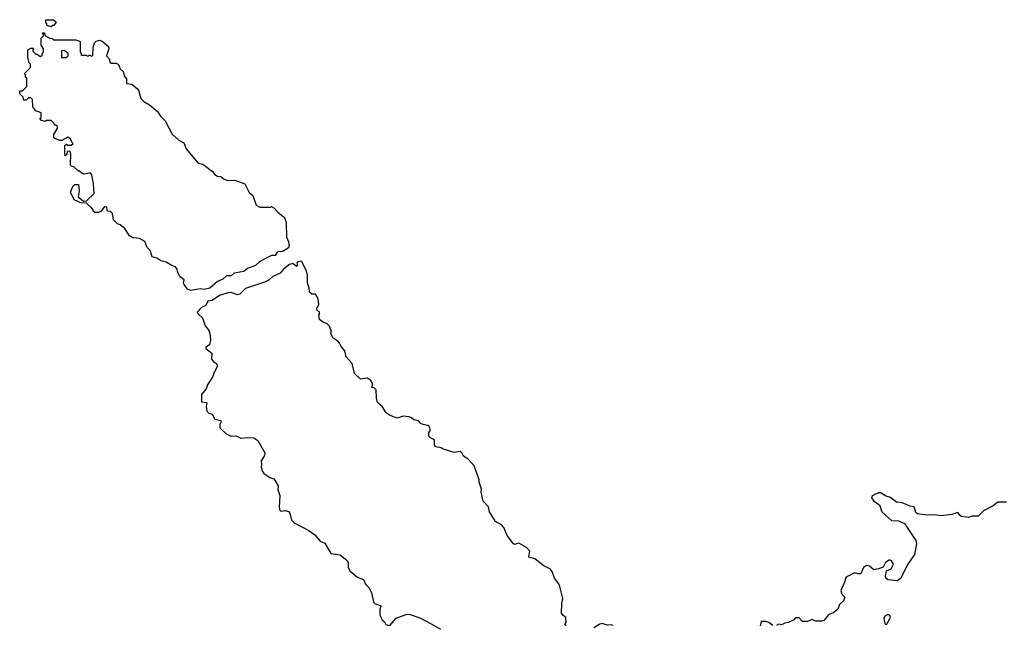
# Model space of a CAD drawing. Extents: x 1862350 to 2057294, y 212041 to 437318.
# Tile 234 of 256: x 2008860 to 2017167, y 343948 to 349060. Entities that reach past the tile are written whole.
import ezdxf

# ---------------------------------------------------------------- set-up
doc = ezdxf.new("R2010")
doc.units = 0

msp = doc.modelspace()

# ---------------------------------------------------------------- linework, layer by layer
at = {"layer": '0CON10XD'}
for points in [[(2009125, 349000), (2009091.7, 349011.7), (2009090, 349025), (2009080, 349035), (2009081.7, 349058.3), (2009145, 349060), (2009168.3, 349038.3), (2009148.3, 349011.7), (2009135, 349010), (2009125, 349000)], [(2010305, 346774.5), (2010276.2, 346785), (2010246.7, 346825), (2010242.5, 346835), (2010246.7, 346865), (2010211.7, 346891.7), (2010193.3, 346925), (2010187.5, 346955), (2010175, 346972.5), (2010143.9, 346983.9), (2010095, 347013.3), (2010050, 347025), (2010016, 347046), (2009978.3, 347058.3), (2009960.7, 347110.7), (2009935.9, 347135.9), (2009916.4, 347186.4), (2009872, 347212), (2009815, 347219.2), (2009785, 347236), (2009746.9, 347296.9), (2009708.3, 347328.3), (2009685, 347336.7), (2009651.2, 347371.2), (2009644, 347424), (2009625, 347440), (2009600, 347445), (2009595, 347477.5), (2009575, 347482.5), (2009547, 347443), (2009525, 347432.5), (2009495, 347432.5), (2009480, 347445), (2009480, 347455), (2009468.3, 347468.3), (2009425, 347510), (2009375, 347513.3), (2009320.7, 347540.7), (2009290, 347605), (2009311.7, 347658.3), (2009325, 347670), (2009355, 347670), (2009362.5, 347615), (2009352.5, 347565), (2009398.3, 347528.3), (2009425, 347530), (2009487, 347593), (2009482.5, 347675), (2009469.3, 347749.3), (2009457, 347767), (2009435, 347762.5), (2009405, 347756.7), (2009385, 347763.3), (2009365, 347780), (2009355, 347780), (2009317, 347817), (2009293.6, 347823.6), (2009287.5, 347835), (2009292.5, 347925), (2009285, 347950), (2009261.7, 347948.3), (2009257, 347923), (2009245, 347910), (2009240, 347935), (2009241.7, 347998.3), (2009255, 348010), (2009265, 348000), (2009295, 348000), (2009310, 348015), (2009300, 348025), (2009290, 348055), (2009265, 348067.5), (2009215, 348040), (2009195, 348040), (2009157, 348057), (2009148.3, 348068.3), (2009148.3, 348091.7), (2009180, 348145), (2009178.3, 348158.3), (2009165, 348170), (2009155, 348170), (2009150, 348185), (2009125, 348210), (2009085, 348210), (2009075, 348200), (2009045, 348210), (2009030, 348225), (2009040, 348235), (2009040, 348275), (2008995, 348290), (2008970, 348325), (2008967.5, 348387.5), (2008955, 348400), (2008935, 348400), (2008915, 348380), (2008895, 348380), (2008890, 348405), (2008860, 348435), (2008861.7, 348458.3), (2008885, 348460), (2008920, 348495), (2008920, 348565), (2008910, 348575), (2008910, 348595), (2008900, 348605), (2008950, 348655), (2008950, 348685), (2008940, 348695), (2008930, 348745), (2008930, 348805), (2008955, 348820), (2008975, 348820), (2008980, 348815), (2008970, 348805), (2008970, 348795), (2008995, 348770), (2009005, 348770), (2009035, 348750), (2009048.3, 348761.7), (2009050, 348775), (2009060, 348785), (2009060, 348815), (2009040, 348845), (2009040, 348905), (2009060, 348925), (2009060, 348935), (2009050, 348945), (2009055, 348950), (2009068.3, 348948.3), (2009070, 348935), (2009081.7, 348921.7), (2009113, 348903), (2009135, 348900), (2009145, 348890), (2009335, 348890), (2009365, 348880), (2009370, 348875), (2009370, 348785), (2009380, 348775), (2009380, 348760), (2009425, 348760), (2009435, 348750), (2009445, 348760), (2009455, 348760), (2009465, 348750), (2009478.3, 348761.7), (2009480, 348825), (2009490, 348865), (2009505, 348880), (2009535, 348887.5), (2009555, 348878.8), (2009610, 348835), (2009613.3, 348815), (2009592.5, 348755), (2009617, 348727), (2009620, 348700), (2009635, 348692), (2009675, 348692.5), (2009693, 348683), (2009706.7, 348645), (2009733.6, 348623.6), (2009742.5, 348585), (2009761.7, 348561.7), (2009761.7, 348521.7), (2009805, 348516.7), (2009855, 348476.7), (2009863.3, 348465), (2009882.5, 348395), (2009908, 348368), (2009955, 348340), (2010022.5, 348285), (2010047, 348247), (2010087.5, 348205), (2010147.5, 348095), (2010203.6, 348043.6), (2010245, 348020), (2010265, 347970), (2010365, 347850), (2010405, 347840), (2010487.7, 347777.7), (2010505, 347752.5), (2010528.3, 347738.3), (2010556.7, 347736.7), (2010585, 347712.5), (2010615, 347703.8), (2010675, 347706.7), (2010760, 347675), (2010795, 347602.5), (2010827.5, 347575), (2010854.1, 347494.1), (2010885, 347477.5), (2010975, 347477.5), (2010985, 347482.5), (2011005, 347472.5), (2011037.5, 347435), (2011095, 347390), (2011108.8, 347348.8), (2011111.2, 347225), (2011128.8, 347185), (2011133.8, 347155), (2011126.7, 347135), (2011083.8, 347105), (2011065, 347100), (2011045, 347103.3), (2011031.4, 347098.6), (2011015, 347070.8), (2010985, 347069.2), (2010934.4, 347045.6), (2010882.7, 347017.3), (2010848, 346985), (2010780.7, 346959.3), (2010750, 346935), (2010669.1, 346920.9), (2010645, 346898.6), (2010605, 346898.6), (2010575, 346868.9), (2010529.1, 346850.9), (2010465, 346794.1), (2010415, 346783.5), (2010385, 346787.1), (2010305, 346774.5)], [(2009255, 348740), (2009270, 348755), (2009270, 348775), (2009235, 348800), (2009211.7, 348798.3), (2009211.7, 348741.7), (2009255, 348740)], [(2013470, 343945), (2013460, 343955), (2013470, 343975), (2013467.5, 344015), (2013443.6, 344033.6), (2013431.7, 344051.7), (2013433, 344133), (2013443.3, 344175), (2013418, 344275), (2013408.8, 344298.8), (2013372.5, 344345), (2013351.7, 344401.7), (2013336.1, 344426.1), (2013285, 344447.5), (2013205, 344510), (2013155, 344523.3), (2013162.5, 344575), (2013136.1, 344606.1), (2013071.7, 344641.7), (2013035, 344631.2), (2013025, 344636.7), (2012973.8, 344705), (2012944, 344775), (2012925, 344796.2), (2012873.3, 344825), (2012823.8, 344905), (2012815, 344947.5), (2012770, 344995), (2012753.9, 345073.9), (2012756.2, 345096.2), (2012737.5, 345155), (2012737, 345177), (2012693.3, 345295), (2012642.1, 345352.1), (2012604.5, 345374.5), (2012588.8, 345405), (2012575, 345416.2), (2012525, 345407.5), (2012428.3, 345438.3), (2012417, 345447), (2012370, 345455), (2012358.3, 345468.3), (2012360, 345515), (2012325, 345530), (2012312.5, 345545), (2012312.5, 345575), (2012321.7, 345588.3), (2012322.5, 345605), (2012316.7, 345625), (2012302.5, 345635), (2012265, 345642.5), (2012245, 345652.5), (2012223.6, 345673.6), (2012185, 345683.3), (2012165, 345700), (2012146.4, 345706.4), (2012095, 345712.5), (2012045, 345696.7), (2011985, 345720), (2011952.3, 345742.3), (2011916.7, 345795), (2011879.3, 345829.3), (2011870, 345865), (2011866.7, 345936.7), (2011851.7, 345951.7), (2011830, 345955), (2011840, 345985), (2011822.5, 346015), (2011795, 346033.3), (2011735, 346026.7), (2011684.1, 346074.1), (2011665, 346157.5), (2011613, 346213), (2011603.3, 346265), (2011571.7, 346301.7), (2011558.3, 346328.3), (2011545, 346346.7), (2011502.5, 346375), (2011487.5, 346405), (2011486.7, 346435), (2011473, 346473), (2011455, 346492.5), (2011415, 346510), (2011389.3, 346529.3), (2011382.5, 346565), (2011390, 346575), (2011390, 346595), (2011370, 346605), (2011367.5, 346625), (2011382.5, 346655), (2011376.7, 346705), (2011355, 346742.5), (2011325, 346742.5), (2011305, 346760), (2011302.5, 346795), (2011287.5, 346835), (2011288.8, 346905), (2011276.2, 346945), (2011240, 347015), (2011231.2, 347021.2), (2011206.7, 347015), (2011196.7, 347005), (2011203.3, 346985), (2011195, 346976.7), (2011165, 347001.4), (2011135, 346992.7), (2011085, 346953.1), (2011058.8, 346921.2), (2010995, 346891.8), (2010965, 346865.5), (2010925, 346843.3), (2010765, 346791.4), (2010718.2, 346741.8), (2010695, 346738.1), (2010647.1, 346757.1), (2010615, 346753.1), (2010545, 346730.8), (2010485, 346690), (2010446.2, 346683.8), (2010431.7, 346648.3), (2010395, 346630), (2010360, 346595), (2010357.5, 346585), (2010366.4, 346576.4), (2010402.3, 346542.3), (2010424.2, 346475), (2010452.3, 346442.3), (2010463.8, 346415), (2010470, 346355), (2010462.5, 346315), (2010430, 346295), (2010430, 346285), (2010480, 346245), (2010478, 346195), (2010495, 346173.3), (2010519.3, 346159.3), (2010527.5, 346135), (2010496.7, 346075), (2010490.7, 346049.3), (2010445, 345977.5), (2010433.3, 345945), (2010392.5, 345895), (2010393, 345833), (2010437.5, 345827.5), (2010432.5, 345795), (2010440, 345755), (2010455, 345740), (2010485, 345730), (2010505, 345687.5), (2010556.4, 345676.4), (2010560, 345665), (2010547.5, 345645), (2010547.5, 345615), (2010602.5, 345565), (2010645, 345543.8), (2010685, 345547.5), (2010725, 345526.7), (2010785, 345532.5), (2010835, 345530), (2010868.3, 345508.3), (2010928, 345405), (2010925, 345380), (2010897.5, 345335), (2010900.8, 345305), (2010896.1, 345283.9), (2010907.8, 345245), (2010918.3, 345228.3), (2010971.2, 345195), (2011003.2, 345183.2), (2011012.2, 345172.2), (2011041.8, 345125), (2011038.6, 345095), (2011054.5, 345045), (2011050.4, 344945), (2011055, 344916.7), (2011065, 344912), (2011098.3, 344918.3), (2011129.1, 344909.1), (2011140, 344895), (2011152.9, 344835), (2011175, 344812.5), (2011299.4, 344749.4), (2011350.7, 344710.7), (2011395, 344657.5), (2011435, 344642.5), (2011484, 344555), (2011565, 344544), (2011622, 344495), (2011632.5, 344475), (2011632, 344435), (2011648, 344405), (2011708.8, 344355), (2011761.2, 344335), (2011777.1, 344295), (2011806.2, 344266.2), (2011827.5, 344225), (2011845, 344143.8), (2011855, 344132.5), (2011900, 344115), (2011907, 344107), (2011897.5, 344085), (2011897.5, 344035), (2011917.5, 343995), (2011937.9, 343977.9), (2011948, 343955), (2011975, 343947.1), (2011985, 343950), (2012035, 344007.5), (2012119.5, 344040.5), (2012145, 344040.8), (2012235, 344011.4), (2012338.3, 343958.3), (2012408.8, 343915)], [(2017185, 344988.6), (2017113, 344987), (2017073.6, 344956.4), (2016990, 344915), (2016945, 344870), (2016895, 344870), (2016865, 344857.5), (2016805, 344867.5), (2016793.6, 344873.6), (2016775, 344900), (2016725, 344882.5), (2016635, 344872.5), (2016575, 344880), (2016515, 344876.7), (2016435, 344890), (2016420, 344900), (2016405, 344948), (2016372.5, 344952.5), (2016305, 344981.2), (2016258.3, 344988.3), (2016206.1, 345026.1), (2016162.3, 345042.3), (2016125, 345066), (2016105, 345066), (2016075, 345051.2), (2016050, 345035), (2016046.7, 345025), (2016066.1, 344996.1), (2016112.5, 344965), (2016132.5, 344905), (2016213.9, 344833.9), (2016275, 344830), (2016325, 344806.7), (2016420, 344665), (2016426.1, 344636.1), (2016408, 344545), (2016346.2, 344455), (2016293.9, 344346.1), (2016265, 344323.3), (2016185, 344332), (2016166.7, 344345), (2016163.6, 344363.6), (2016173, 344407), (2016212.5, 344425), (2016232.5, 344465), (2016215, 344492.5), (2016205, 344497.5), (2016195, 344497.5), (2016165, 344477.5), (2016145, 344440), (2016106.4, 344423.6), (2016065, 344417.5), (2016028.3, 344448.3), (2016005, 344453.3), (2015980, 344435), (2015955, 344383.3), (2015935, 344381.2), (2015905, 344390), (2015853.8, 344366.2), (2015835, 344356.7), (2015827.5, 344345), (2015821.7, 344318.3), (2015788.3, 344241.7), (2015795, 344210), (2015820, 344185), (2015810, 344155), (2015777, 344123), (2015762.5, 344085), (2015726.1, 344053.9), (2015685, 344040), (2015645, 343990), (2015625, 343982.5), (2015575, 343982.5), (2015545, 343997.5), (2015505, 343980), (2015465, 343980), (2015435, 344010), (2015405, 344010), (2015390, 343995), (2015345, 343972.5), (2015315, 343967.5), (2015287, 343953), (2015265, 343957.5), (2015245, 343947.5)], [(2016165, 343956), (2016175, 343957.5), (2016206.7, 344015), (2016200.2, 344030.2), (2016185, 344040), (2016158, 344025), (2016151.4, 344005), (2016159.4, 343965), (2016165, 343956)], [(2013866.4, 343946.4), (2013853, 343953), (2013815, 343950), (2013775, 343962.5), (2013755, 343956.7), (2013703.6, 343926.4)], [(2015215, 343947.5), (2015180.7, 343970.7), (2015155, 343980), (2015115, 343980), (2015107, 343943)]]:
    msp.add_lwpolyline(points, dxfattribs=at)

doc.saveas('drawing.dxf')
